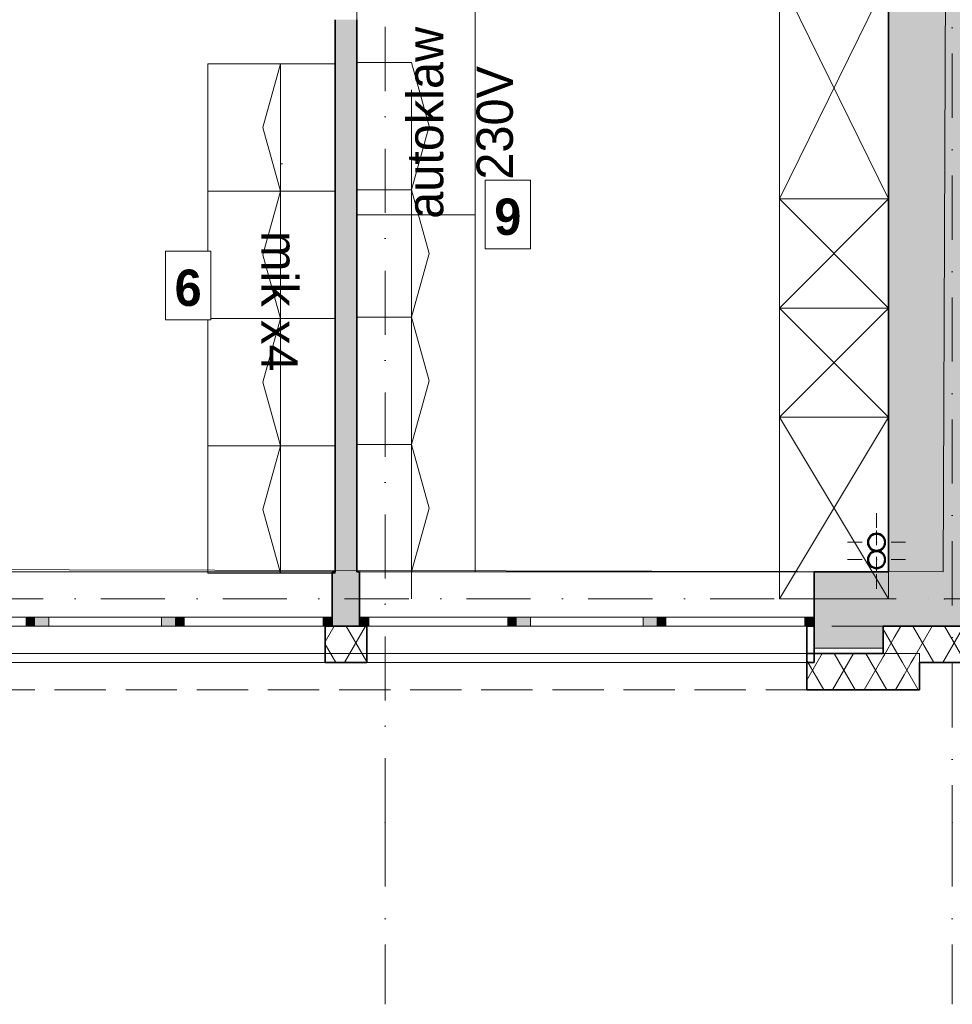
# Model space of a CAD drawing. Header units: millimetres. Extents: x 82175 to 237000, y 24756 to 471700.
# Tile 34 of 256: x 117380 to 122511, y 90000 to 95414. Entities that reach past the tile are written whole.
import ezdxf

# ---------------------------------------------------------------- set-up
doc = ezdxf.new("R2010")
doc.units = ezdxf.units.MM
for name, pattern in [('Krawędzie ukryte', [3.912222, 2.822222, -1.09]), ('Kropki i Kreski', [6.702778, 3.527778, -1.763889, 0, -1.411111]), ('thk_line_type', [945, 540, -405]), ('Wipeout_Contour', [1000, 0, -1000])]:
    doc.linetypes.add(name, pattern=pattern)
for name, color, linetype in [('- A - ocieplenie', 8, 'Continuous'), ('- strefy pomieszczeń', 8, 'Continuous'), ('2D - Rysunki i Obrazki', 8, 'Continuous'), ('Konstrukcja - Siatka mod', 8, 'Continuous'), ('Konstrukcja - Stropy', 8, 'Continuous'), ('Konstrukcja - Ściany działowe', 8, 'Continuous'), ('Konstrukcja - Ściany zewnętrzne', 8, 'Continuous'), ('Okna Archicada', 8, 'Continuous'), ('PIONY INST', 8, 'Continuous')]:
    doc.layers.add(name, color=color, linetype=linetype)
doc.styles.add('STYL_AUTOMATYCZNY_11', font='txt')
doc.styles.add('STYL_AUTOMATYCZNY_2', font='arial.ttf')
doc.styles.add('STYL_AUTOMATYCZNY_6', font='txt')
doc.styles.add('STYL_AUTOMATYCZNY_8', font='txt')
pattern_1 = [(60, (-135208.59, 381186.62), (-129.90381, 75), []), (120, (-135208.59, 381186.62), (129.90381, 75), [])]

msp = doc.modelspace()

# ---------------------------------------------------------------- hatches: boundary and pattern name
at = {"layer": '- A - ocieplenie', "linetype": 'Continuous', "lineweight": 13}
h = msp.add_hatch(dxfattribs=at)
h.set_pattern_fill('Izolacja_miękka_0006', color=8, style=0, pattern_type=2)
h.set_pattern_definition(pattern_1)
h.paths.add_polyline_path([(119060, 91878.9), (119290, 91878.9), (119290, 92078.9), (119060, 92078.9)])
h = msp.add_hatch(dxfattribs=at)
h.set_pattern_fill('Izolacja_miękka_0006', color=8, style=0, pattern_type=2)
h.set_pattern_definition(pattern_1)
h.paths.add_polyline_path([(121750, 92078.9), (121710, 92078.9), (121710, 91878.9), (121750, 91878.9)])
h = msp.add_hatch(dxfattribs=at)
h.set_pattern_fill('Izolacja_miękka_0006', color=8, style=0, pattern_type=2)
h.set_pattern_definition(pattern_1)
h.paths.add_polyline_path([(122330, 91878.9), (122130, 92078.9), (122130, 91928.9), (122180, 91878.9)])
h = msp.add_hatch(dxfattribs=at)
h.set_pattern_fill('Izolacja_miękka_0006', color=8, style=0, pattern_type=2)
h.set_pattern_definition(pattern_1)
h.paths.add_polyline_path([(122330, 91878.9), (123866.6, 91878.9), (123866.6, 92078.9), (122130, 92078.9)])
h = msp.add_hatch(dxfattribs=at)
h.set_pattern_fill('Izolacja_miękka_0006', color=8, style=0, pattern_type=2)
h.set_pattern_definition(pattern_1)
h.paths.add_polyline_path([(122130, 91928.9), (121710, 91928.9), (121710, 91728.9), (122130, 91728.9)])
h = msp.add_hatch(dxfattribs=at)
h.set_pattern_fill('Izolacja_miękka_0006', color=8, style=0, pattern_type=2)
h.set_pattern_definition(pattern_1)
h.paths.add_polyline_path([(122130, 91928.9), (122130, 91728.9), (122330, 91728.9)])
h = msp.add_hatch(dxfattribs=at)
h.set_pattern_fill('Izolacja_miękka_0006', color=8, style=0, pattern_type=2)
h.set_pattern_definition(pattern_1)
h.paths.add_polyline_path([(122330, 91878.9), (122180, 91878.9), (122330, 91728.9)])
at = {"layer": 'Konstrukcja - Ściany działowe', "linetype": 'Continuous', "lineweight": 13}
msp.add_hatch(color=8, dxfattribs=at).paths.add_polyline_path([(119115.4, 92378.9), (119235.4, 92378.9), (119235.4, 95414.4), (119115.4, 95414.4)])
at = {"layer": 'Konstrukcja - Ściany zewnętrzne', "linetype": 'Continuous', "lineweight": 13}
for points in [[(122660, 92378.9), (122660, 105158.9), (122160, 105158.9), (122160, 92378.9)], [(119100, 92078.9), (119250, 92078.9), (119250, 92378.9), (119100, 92378.9)], [(121750, 92078.9), (122160, 92078.9), (122160, 92378.9), (121750, 92378.9)], [(122160, 92078.9), (122660, 92078.9), (122160, 92378.9)], [(122660, 92378.9), (122160, 92378.9), (122660, 92078.9)], [(121750, 91958.9), (122130, 91958.9), (122130, 92078.9), (121750, 92078.9)]]:
    msp.add_hatch(color=8, dxfattribs=at).paths.add_polyline_path(points)
at = {"layer": 'Okna Archicada', "linetype": 'Continuous', "lineweight": 13}
for points in [[(117465, 92128.9), (117415, 92128.9), (117415, 92078.9), (117465, 92078.9)], [(117465, 92078.9), (117540, 92078.9), (117540, 92128.9), (117465, 92128.9)], [(118235, 92128.9), (118160, 92128.9), (118160, 92078.9), (118235, 92078.9)], [(118235, 92078.9), (118285, 92078.9), (118285, 92128.9), (118235, 92128.9)], [(119100, 92128.9), (119050, 92128.9), (119050, 92078.9), (119100, 92078.9)], [(119250, 92128.9), (119250, 92078.9), (119300, 92078.9), (119300, 92128.9)], [(120115, 92078.9), (120115, 92128.9), (120065, 92128.9), (120065, 92078.9)], [(120115, 92128.9), (120115, 92078.9), (120190, 92078.9), (120190, 92128.9)], [(120885, 92078.9), (120885, 92128.9), (120810, 92128.9), (120810, 92078.9)], [(120885, 92128.9), (120885, 92078.9), (120935, 92078.9), (120935, 92128.9)], [(121750, 92078.9), (121750, 92128.9), (121700, 92128.9), (121700, 92078.9)]]:
    msp.add_hatch(color=8, dxfattribs=at).paths.add_polyline_path(points)
at = {"layer": 'PIONY INST', "linetype": 'Continuous', "lineweight": 13}
h = msp.add_hatch(color=8, dxfattribs=at)
h.paths.add_polyline_path([(122094.1, 92590.6, 0.414214), (122044.1, 92540.6, 0.414214), (122094.1, 92490.6, 0.414214), (122144.1, 92540.6, 0.414214)])
h.paths.add_polyline_path([(122094.1, 92585.6, -1), (122094.1, 92495.6, -1)], flags=0)
h = msp.add_hatch(color=8, dxfattribs=at)
h.paths.add_polyline_path([(122094.1, 92495.6, 0.414214), (122044.1, 92445.6, 0.414214), (122094.1, 92395.6, 0.414214), (122144.1, 92445.6, 0.414214)])
h.paths.add_polyline_path([(122094.1, 92490.6, -1), (122094.1, 92400.6, -1)], flags=0)

# ---------------------------------------------------------------- linework, layer by layer
at = {"layer": '- A - ocieplenie', "color": 8, "linetype": 'Continuous', "lineweight": 35, "ltscale": 100}
for p, q in [((119060, 92078.9), (119060, 92028.9)), ((119290, 92078.9), (119290, 92028.9)), ((121710, 92078.9), (121710, 92028.9)), ((119060, 92028.9), (119060, 91878.9)), ((119290, 92028.9), (119290, 91878.9)), ((121710, 92028.9), (121710, 91878.9))]:
    msp.add_line(p, q, dxfattribs=at)
at = {"layer": '- A - ocieplenie', "color": 8, "linetype": 'Krawędzie ukryte', "lineweight": 20, "ltscale": 100, "flags": 128}
for points in [[(122130, 92078.9), (110530, 92078.9)], [(122330, 91928.9), (110530, 91928.9)], [(110530, 91928.9), (122130, 91928.9)], [(122330, 91728.9), (122330, 91928.9)], [(110530, 91728.9), (122330, 91728.9)]]:
    msp.add_lwpolyline(points, dxfattribs=at)
at = {"layer": '- A - ocieplenie', "color": 8, "linetype": 'Continuous', "lineweight": 35, "ltscale": 100, "flags": 128}
for points in [[(119290, 92078.9), (119060, 92078.9)], [(121750, 92078.9), (121710, 92078.9)], [(121750, 91878.9), (121750, 92078.9)], [(122130, 92078.9), (122130, 91928.9)], [(123866.6, 92078.9), (122130, 92078.9)], [(122130, 91928.9), (121710, 91928.9)], [(121710, 91928.9), (121710, 91728.9)], [(119060, 91878.9), (119290, 91878.9)], [(121710, 91878.9), (121750, 91878.9)], [(122330, 91728.9), (122330, 91878.9)], [(122330, 91878.9), (123866.6, 91878.9)], [(121710, 91728.9), (122130, 91728.9)], [(122330, 91728.9), (122130, 91728.9)]]:
    msp.add_lwpolyline(points, dxfattribs=at)
at = {"layer": '2D - Rysunki i Obrazki', "color": 8, "linetype": 'Continuous', "lineweight": 13, "ltscale": 100}
for p, q in [((121560, 95648.7), (122160, 94428.9)), ((122160, 95648.7), (121560, 94428.9)), ((118815.4, 95171.7), (118815.4, 94471.7)), ((119535.4, 95028.9), (119535.4, 94328.9)), ((118815.4, 94471.7), (118815.4, 93771.7)), ((121560, 94428.9), (122160, 93828.9)), ((122160, 94428.9), (121560, 93828.9)), ((119535.4, 94328.9), (119535.4, 93628.9)), ((121560, 93828.9), (122160, 93228.9)), ((122160, 93828.9), (121560, 93228.9)), ((118815.4, 93771.7), (118815.4, 93071.7)), ((119535.4, 93628.9), (119535.4, 92928.9)), ((121560, 93228.9), (122160, 92228.9)), ((122160, 93228.9), (121560, 92228.9)), ((118815.4, 93071.7), (118815.4, 92371.7)), ((119535.4, 92928.9), (119535.4, 92228.9))]:
    msp.add_line(p, q, dxfattribs=at)
at = {"layer": '2D - Rysunki i Obrazki', "color": 8, "linetype": 'Continuous', "lineweight": 0, "ltscale": 100}
msp.add_line((118815.4, 94621.7), (118825.3, 94621.7), dxfattribs=at)
at = {"layer": '2D - Rysunki i Obrazki', "color": 8, "linetype": 'Continuous', "lineweight": 13, "ltscale": 100, "flags": 128}
for points in [[(122160, 95642.7), (122160, 94428.9), (121560, 94428.9), (121560, 95642.7)], [(119885.4, 95540.8), (119885.4, 94340.8), (119235.4, 94340.8), (119235.4, 95540.8)], [(118415.4, 94471.7), (119115.4, 94471.7), (119115.4, 95171.7), (118415.4, 95171.7)], [(118415.4, 93771.7), (119115.4, 93771.7), (119115.4, 94471.7), (118415.4, 94471.7)], [(122160, 94428.9), (122160, 93828.9), (121560, 93828.9), (121560, 94428.9)], [(119885.4, 94340.8), (119885.4, 92378.9), (119235.4, 92378.9), (119235.4, 94340.8)], [(122160, 93828.9), (122160, 93228.9), (121560, 93228.9), (121560, 93828.9)], [(118415.4, 93071.7), (119115.4, 93071.7), (119115.4, 93771.7), (118415.4, 93771.7)], [(122160, 93228.9), (122160, 92228.9), (121560, 92228.9), (121560, 93228.9)], [(118415.4, 92371.7), (119115.4, 92371.7), (119115.4, 93071.7), (118415.4, 93071.7)]]:
    msp.add_lwpolyline(points, close=True, dxfattribs=at)
at = {"layer": '2D - Rysunki i Obrazki', "color": 8, "linetype": 'thk_line_type', "lineweight": 13, "ltscale": 100, "flags": 128}
for points in [[(119115.4, 94471.7), (118815.4, 94471.7), (118717.4, 94821.7), (118815.4, 95171.7), (119115.4, 95171.7)], [(119235.4, 94478.9), (119535.4, 94478.9), (119633.4, 94828.9), (119535.4, 95178.9), (119235.4, 95178.9)], [(119115.4, 93771.7), (118815.4, 93771.7), (118717.4, 94121.7), (118815.4, 94471.7), (119115.4, 94471.7)], [(119235.4, 93778.9), (119535.4, 93778.9), (119633.4, 94128.9), (119535.4, 94478.9), (119235.4, 94478.9)], [(119235.4, 93078.9), (119535.4, 93078.9), (119633.4, 93428.9), (119535.4, 93778.9), (119235.4, 93778.9)], [(119115.4, 93071.7), (118815.4, 93071.7), (118717.4, 93421.7), (118815.4, 93771.7), (119115.4, 93771.7)], [(119235.4, 92378.9), (119535.4, 92378.9), (119633.4, 92728.9), (119535.4, 93078.9), (119235.4, 93078.9)], [(119115.4, 92371.7), (118815.4, 92371.7), (118717.4, 92721.7), (118815.4, 93071.7), (119115.4, 93071.7)]]:
    msp.add_lwpolyline(points, close=True, dxfattribs=at)
at = {"layer": 'Konstrukcja - Siatka mod', "color": 8, "linetype": 'Kropki i Kreski', "lineweight": 13, "ltscale": 100}
for p, q in [((119390, 91000), (119390, 107964.8)), ((122510, 107964.8), (122510, 91000)), ((93022.5, 92228.9), (122467, 92228.9)), ((122467, 92228.9), (123467, 92228.9)), ((119390, 91000), (119390, 90000)), ((122510, 91000), (122510, 90000))]:
    msp.add_line(p, q, dxfattribs=at)
for p in [(122467, 92228.9), (122467, 92228.9), (119390, 91000), (119390, 91000), (122510, 91000), (122510, 91000)]:
    msp.add_point(p, dxfattribs=at)
at = {"layer": 'Konstrukcja - Stropy', "color": 8, "linetype": 'Continuous', "lineweight": 13, "ltscale": 100, "flags": 128}
msp.add_lwpolyline([(107140, 97428.9), (110440, 97428.9), (110440, 92404.9), (122460, 92378.9), (122510, 104858.9), (95470, 104858.9), (95470, 92228.9), (107140, 92228.9)], close=True, dxfattribs=at)
at = {"layer": 'Konstrukcja - Ściany działowe', "color": 8, "linetype": 'Continuous', "lineweight": 35, "ltscale": 100, "flags": 128}
for points in [[(119115.4, 95414.4), (119115.4, 92378.9)], [(119235.4, 92378.9), (119235.4, 95414.4)]]:
    msp.add_lwpolyline(points, dxfattribs=at)
at = {"layer": 'Konstrukcja - Ściany zewnętrzne', "color": 8, "linetype": 'Continuous', "lineweight": 35, "ltscale": 100}
for p, q in [((119100, 92128.9), (119100, 92378.9)), ((119250, 92128.9), (119250, 92378.9)), ((121750, 92128.9), (121750, 92378.9)), ((119100, 92078.9), (119100, 92128.9)), ((119250, 92078.9), (119250, 92128.9)), ((121750, 92078.9), (121750, 92128.9))]:
    msp.add_line(p, q, dxfattribs=at)
at = {"layer": 'Konstrukcja - Ściany zewnętrzne', "color": 8, "linetype": 'Continuous', "lineweight": 35, "ltscale": 100, "flags": 128}
for points in [[(122160, 97248.9), (122160, 92378.9)], [(119115.4, 92378.9), (119100, 92378.9)], [(119250, 92378.9), (119235.4, 92378.9)], [(122160, 92378.9), (121750, 92378.9)], [(119100, 92078.9), (119250, 92078.9)], [(122130, 92078.9), (122160, 92078.9)], [(122660, 92078.9), (122160, 92078.9)]]:
    msp.add_lwpolyline(points, dxfattribs=at)
at = {"layer": 'Konstrukcja - Ściany zewnętrzne', "color": 8, "linetype": 'Continuous', "lineweight": 13, "ltscale": 100, "flags": 128}
msp.add_lwpolyline([(121750, 92078.9), (121750, 91958.9), (122130, 91958.9), (122130, 92078.9)], dxfattribs=at)
at = {"layer": 'Okna Archicada', "color": 8, "linetype": 'Continuous', "lineweight": 13, "ltscale": 100}
for p, q in [((119100, 92378.9), (116600, 92378.9)), ((119250, 92378.9), (121750, 92378.9)), ((117415, 92128.9), (116650, 92128.9)), ((117465, 92128.9), (117415, 92128.9)), ((117415, 92128.9), (117415, 92078.9)), ((117540, 92128.9), (117465, 92128.9)), ((117540, 92078.9), (117540, 92128.9)), ((118160, 92128.9), (117540, 92128.9)), ((118235, 92128.9), (118160, 92128.9)), ((118160, 92128.9), (118160, 92078.9)), ((118285, 92128.9), (118235, 92128.9)), ((118285, 92078.9), (118285, 92128.9)), ((119050, 92128.9), (118285, 92128.9)), ((119100, 92128.9), (119050, 92128.9)), ((119050, 92128.9), (119050, 92078.9)), ((119250, 92128.9), (119300, 92128.9)), ((119300, 92128.9), (119300, 92078.9)), ((119300, 92128.9), (120065, 92128.9)), ((120065, 92078.9), (120065, 92128.9)), ((120065, 92128.9), (120115, 92128.9)), ((120115, 92128.9), (120190, 92128.9)), ((120190, 92128.9), (120190, 92078.9)), ((120190, 92128.9), (120810, 92128.9)), ((120810, 92078.9), (120810, 92128.9)), ((120810, 92128.9), (120885, 92128.9)), ((120885, 92128.9), (120935, 92128.9)), ((120935, 92128.9), (120935, 92078.9)), ((120935, 92128.9), (121700, 92128.9)), ((121700, 92078.9), (121700, 92128.9)), ((121700, 92128.9), (121750, 92128.9)), ((119100, 92078.9), (116600, 92078.9)), ((119060, 92078.9), (116640, 92078.9)), ((116650, 92078.9), (117415, 92078.9)), ((117415, 92078.9), (117465, 92078.9)), ((117465, 92078.9), (117540, 92078.9)), ((117540, 92078.9), (118160, 92078.9)), ((118160, 92078.9), (118235, 92078.9)), ((118235, 92078.9), (118285, 92078.9)), ((118285, 92078.9), (119050, 92078.9)), ((119050, 92078.9), (119100, 92078.9)), ((119250, 92078.9), (121750, 92078.9)), ((119300, 92078.9), (119250, 92078.9)), ((121710, 92078.9), (119290, 92078.9)), ((120065, 92078.9), (119300, 92078.9)), ((120115, 92078.9), (120065, 92078.9)), ((120190, 92078.9), (120115, 92078.9)), ((120810, 92078.9), (120190, 92078.9)), ((120885, 92078.9), (120810, 92078.9)), ((120935, 92078.9), (120885, 92078.9)), ((121700, 92078.9), (120935, 92078.9)), ((121750, 92078.9), (121700, 92078.9)), ((119060, 91878.9), (116640, 91878.9)), ((121710, 91878.9), (119290, 91878.9))]:
    msp.add_line(p, q, dxfattribs=at)
at = {"layer": 'Okna Archicada', "color": 8, "linetype": 'Continuous', "lineweight": 35, "ltscale": 100}
for p, q in [((119100, 92128.9), (119100, 92378.9)), ((119250, 92128.9), (119250, 92378.9)), ((121750, 92128.9), (121750, 92378.9)), ((119100, 92078.9), (119100, 92128.9)), ((119100, 92078.9), (119100, 92128.9)), ((119250, 92078.9), (119250, 92128.9)), ((119250, 92078.9), (119250, 92128.9)), ((121750, 92078.9), (121750, 92128.9)), ((121750, 92078.9), (121750, 92128.9)), ((119060, 92078.9), (119060, 92028.9)), ((119290, 92078.9), (119290, 92028.9)), ((121710, 92078.9), (121710, 92028.9)), ((119060, 92028.9), (119060, 91878.9)), ((119290, 92028.9), (119290, 91878.9)), ((121710, 92028.9), (121710, 91878.9))]:
    msp.add_line(p, q, dxfattribs=at)
at = {"layer": 'PIONY INST', "color": 8, "linetype": 'Continuous', "lineweight": 0, "ltscale": 100}
for p, q in [((122094.1, 92620.6), (122094.1, 92700.6)), ((122094.1, 92525.6), (122094.1, 92605.6)), ((122014.1, 92540.6), (121934.1, 92540.6)), ((122174.1, 92540.6), (122254.1, 92540.6)), ((122014.1, 92445.6), (121934.1, 92445.6)), ((122094.1, 92460.6), (122094.1, 92380.6)), ((122174.1, 92445.6), (122254.1, 92445.6)), ((122094.1, 92365.6), (122094.1, 92285.6))]:
    msp.add_line(p, q, dxfattribs=at)
at = {"layer": 'PIONY INST', "color": 8, "linetype": 'Continuous', "lineweight": 25, "ltscale": 100, "flags": 128}
for points in [[(122094.1, 92590.6, 0.414214), (122044.1, 92540.6, 0.414214), (122094.1, 92490.6, 0.414214), (122144.1, 92540.6, 0.414214)], [(122094.1, 92495.6, 0.414214), (122044.1, 92445.6, 0.414214), (122094.1, 92395.6, 0.414214), (122144.1, 92445.6, 0.414214)]]:
    msp.add_lwpolyline(points, format="xyb", close=True, dxfattribs=at)
at = {"layer": 'PIONY INST', "color": 8, "linetype": 'Continuous', "lineweight": 35, "ltscale": 100, "flags": 128}
for points in [[(122094.1, 92585.6, -1), (122094.1, 92495.6, -1)], [(122094.1, 92490.6, -1), (122094.1, 92400.6, -1)]]:
    msp.add_lwpolyline(points, format="xyb", close=True, dxfattribs=at)
at = {"layer": 'PIONY INST', "color": 8, "linetype": 'Continuous', "lineweight": 0, "ltscale": 100}
for p in [(122094.1, 92540.6), (122094.1, 92445.6)]:
    msp.add_point(p, dxfattribs=at)

# ---------------------------------------------------------------- texts
at = {"layer": '- strefy pomieszczeń', "color": 8, "linetype": 'Continuous', "lineweight": 13, "char_height": 200, "attachment_point": 1}
for s, insert, style in [('\\A1;{\\pql;\\pt0,100;\\fArial|b1|i0|c238|p0;\\W1.000000;zapl. bio-chem\\fArial|b1|i0|c238|p0;\\W1.000000;\\A1{\\H.66x;\\S^  ;}\\fArial|b1|i0|c238|p0;\\W1.000000;\\fArial|b1|i0|c238|p0;\\W1.000000;\\A1{\\H.66x;\\S^  ;}}', (119528.3, 96300.5), 'STYL_AUTOMATYCZNY_2'), ('\\A1;{\\pql;\\pt0,500;\\fGeneva CE|b0|i0|c0|p0;\\W1.000000;A: 14,24\\fGeneva CE|b0|i0|c0|p0;\\W1.000000;\\A1{\\H.66x;\\S^  ;}\\fGeneva CE|b0|i0|c0|p0;\\W1.000000; m\\fGeneva CE|b0|i0|c0|p0;\\W1.000000;\\A1{\\H.66x;\\S2^  ;}}', (119528.3, 95935), 'STYL_AUTOMATYCZNY_6')]:
    msp.add_mtext(s, dxfattribs=dict(at, insert=insert, style=style))
at = {"layer": '2D - Rysunki i Obrazki', "color": 8, "linetype": 'Continuous', "lineweight": 13, "insert": (120096, 94847.3), "char_height": 200, "attachment_point": 8, "rotation": 90, "line_spacing_factor": 1.148572, "style": 'STYL_AUTOMATYCZNY_8'}
msp.add_mtext('\\A1;{\\pqc;\\fF1|b0|i0|c0|p0;\\W1.000000;autoklaw\\P\\pqc;\\fF1|b0|i0|c0|p0;\\W1.000000;230\\fF1|b0|i0|c0|p0;\\W1.000000;V}', dxfattribs=at)
at = {"layer": '2D - Rysunki i Obrazki', "color": 8, "linetype": 'Continuous', "lineweight": 13, "insert": (118710.1, 94252.5), "char_height": 200, "attachment_point": 7, "rotation": 270, "style": 'STYL_AUTOMATYCZNY_8'}
msp.add_mtext('\\A1;{\\pql;\\fF1|b0|i0|c0|p0;\\W1.000000;mik x4}', dxfattribs=at)

# ---------------------------------------------------------------- next in the draw order: wipeouts: each hides what was drawn before it
at = {"color": 8, "linetype": 'Wipeout_Contour', "lineweight": 0, "ltscale": 456421.526961}
msp.add_wipeout([(119940.9, 94155.1), (120189.9, 94155.1), (120189.9, 94531.6), (119940.9, 94531.6)], dxfattribs=at).dxf.layer = '2D - Rysunki i Obrazki'
at = {"color": 8, "linetype": 'Wipeout_Contour', "lineweight": 0, "ltscale": 452123.859826}
msp.add_wipeout([(118182.3, 93764.4), (118431.3, 93764.4), (118431.3, 94140.8), (118182.3, 94140.8)], dxfattribs=at).dxf.layer = '2D - Rysunki i Obrazki'

# ---------------------------------------------------------------- next in the draw order: linework, layer by layer
at = {"layer": '2D - Rysunki i Obrazki', "color": 8, "linetype": 'Continuous', "lineweight": 13, "ltscale": 100}
for p, q in [((120189.9, 94531.6), (119940.9, 94531.6)), ((119940.9, 94531.6), (119940.9, 94155.1)), ((120189.9, 94155.1), (120189.9, 94531.6)), ((118431.3, 94140.8), (118182.3, 94140.8)), ((118182.3, 94140.8), (118182.3, 93764.4)), ((118431.3, 93764.4), (118431.3, 94140.8)), ((119940.9, 94155.1), (120189.9, 94155.1)), ((118182.3, 93764.4), (118431.3, 93764.4))]:
    msp.add_line(p, q, dxfattribs=at)

# ---------------------------------------------------------------- next in the draw order: texts
at = {"layer": '2D - Rysunki i Obrazki', "color": 8, "linetype": 'Continuous', "lineweight": 13, "char_height": 200, "attachment_point": 8, "style": 'STYL_AUTOMATYCZNY_11'}
for s, insert in [('\\A1;{\\pqc;\\fF1|b1|i0|c0|p0;\\W1.000000;9}', (120065.4, 94228.2)), ('\\A1;{\\pqc;\\fF1|b1|i0|c0|p0;\\W1.000000;6}', (118306.8, 93837.4))]:
    msp.add_mtext(s, dxfattribs=dict(at, insert=insert))

doc.saveas('drawing.dxf')
